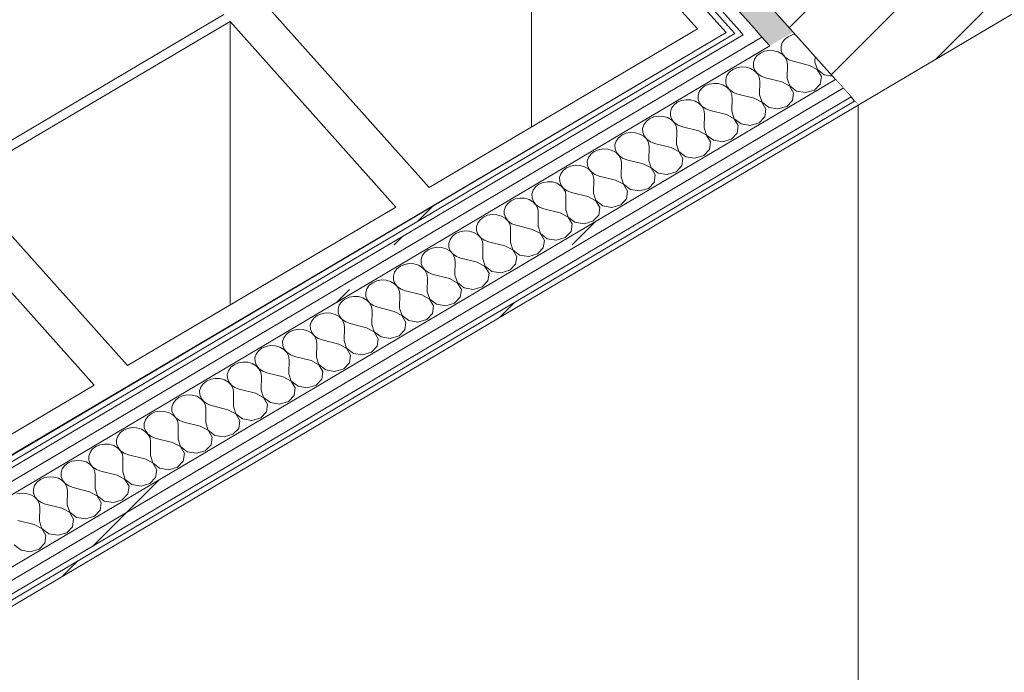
# Model space of a CAD drawing. Header units: millimetres. Extents: x -36631 to 27388, y -24993 to 6945.
# Tile 153 of 256: x 3474 to 4491, y -15517 to -14843. Entities that reach past the tile are written whole.
import ezdxf

# ---------------------------------------------------------------- set-up
doc = ezdxf.new("R2010")
doc.units = ezdxf.units.MM
doc.header["$MEASUREMENT"] = 0
doc.linetypes.add('Wipeout_Contour', pattern=[1000, 0, -1000])
for name, color, linetype in [('10_ESTR_Pilars', 7, 'Continuous'), ('Nuevo_08_E_Envans secs', 7, 'Continuous'), ('Nuevo_09_EI_Mobiliari general', 7, 'Continuous')]:
    doc.layers.add(name, color=color, linetype=linetype)
for name, color, linetype, lineweight in [('10_ESTR_Pilars_Pluma_Nº__28', 7, 'Continuous', 20), ('10_ESTR_Pilars_Pluma_Nº__42', 8, 'Continuous', 25), ('10_ESTR_Pilars_Pluma_Nº__88', 7, 'Continuous', 5), ('Nuevo_08_E_Envans secs_Pluma_Nº__1', 7, 'Continuous', 5), ('Nuevo_08_E_Envans secs_Pluma_Nº__47', 7, 'Continuous', 20), ('Nuevo_09_EI_Mobiliari general_Pluma_Nº__1', 7, 'Continuous', 5), ('Nuevo_09_EI_Mobiliari general_Pluma_Nº__24', 252, 'Continuous', 5)]:
    doc.layers.add(name, color=color, linetype=linetype, lineweight=lineweight)
for name, color, linetype, lineweight, true_color in [('Nuevo_08_E_Envans secs_Pluma_Nº__102', 7, 'Continuous', 5, 0xcccccc), ('Nuevo_08_E_Envans secs_Pluma_Nº__171', 171, 'Continuous', 13, 0xaaaaff), ('Nuevo_08_E_Envans secs_Pluma_Nº__177', 7, 'Continuous', 15, 0xf7e046)]:
    doc.layers.add(name, color=color, linetype=linetype, lineweight=lineweight, true_color=true_color)
pattern_1 = [(45, (0, 0), (-183.8478, 183.8478), [195, -65]), (45, (7e-14, 183.85), (-183.8478, 183.8478), [195, -65])]

# ---------------------------------------------------------------- blocks, each defined once
blk = doc.blocks.new('Elem Sección_62_1')
at = {"color": 254, "linetype": 'Wipeout_Contour', "lineweight": 0, "ltscale": 61267.147369}
blk.add_wipeout([(4059.7, -14616.5), (4340.6, -14930.8), (4641, -14753), (4360.1, -14438.6)], dxfattribs=at).dxf.layer = '10_ESTR_Pilars'
at = {"layer": '10_ESTR_Pilars_Pluma_Nº__42', "linetype": 'Continuous', "lineweight": 25}
h = blk.add_hatch(dxfattribs=at)
h.set_pattern_fill('00_GCT_trama_45º_e1_400__05', color=8, style=0, pattern_type=2)
h.set_pattern_definition([(45, (0, 0), (-45.96194, 45.96194), [])])
h.paths.add_polyline_path([(4059.7, -14616.5), (4340.6, -14930.8), (4641, -14753), (4360.1, -14438.6)])
at = {"layer": '10_ESTR_Pilars_Pluma_Nº__28', "color": 7, "linetype": 'Continuous', "lineweight": 20}
blk.add_line((4641, -14753), (4340.6, -14930.8), dxfattribs=at)
at = {"layer": '10_ESTR_Pilars_Pluma_Nº__28', "color": 7, "linetype": 'Continuous', "lineweight": 20, "flags": 128}
for points in [[(4360.1, -14438.6), (4070, -14610.4), (4059.7, -14616.5)], [(4360.1, -14438.6), (4367.6, -14447), (4573.5, -14677.5), (4617.2, -14726.4), (4625.3, -14735.5), (4633.5, -14744.6), (4637.2, -14748.8), (4641, -14753)], [(4059.7, -14616.5), (4273.2, -14855.4), (4316.9, -14904.3), (4325, -14913.4), (4333.1, -14922.5), (4336.8, -14926.7), (4340.6, -14930.8)]]:
    blk.add_lwpolyline(points, dxfattribs=at)
at = {"layer": '10_ESTR_Pilars_Pluma_Nº__88', "color": 7, "linetype": 'Continuous', "lineweight": 5}
blk.add_line((4641, -15498.8), (4641, -14753), dxfattribs=at)
blk = doc.blocks.new('Elem Sección_150_1')
at = {"layer": 'Nuevo_09_EI_Mobiliari general_Pluma_Nº__1', "color": 7, "linetype": 'Continuous', "lineweight": 5}
for p, q in [((4003.1, -14953.2), (4003.1, -14660.1)), ((3691.6, -15137.4), (3691.6, -14844.4)), ((3892.4, -15040), (3892.4, -15040.3)), ((3580.8, -15224.3), (3580.8, -15224.8))]:
    blk.add_line(p, q, dxfattribs=at)
at = {"layer": 'Nuevo_09_EI_Mobiliari general_Pluma_Nº__24', "color": 252, "linetype": 'Continuous', "lineweight": 5}
for p, q in [((4003.1, -14660.1), (4174.3, -14852)), ((3725.9, -14824.1), (3897.1, -15015.9)), ((3685.3, -14837.4), (3408.1, -15001.3)), ((3691.6, -14844.4), (3414.3, -15008.3)), ((3691.6, -14844.4), (3862.7, -15036.2)), ((4174.3, -14852), (3897.1, -15015.9)), ((3414.3, -15008.3), (3585.5, -15200.1)), ((3380, -15028.6), (3551.2, -15220.4)), ((3862.7, -15036.2), (3585.5, -15200.1)), ((3551.2, -15220.4), (3273.9, -15384.4))]:
    blk.add_line(p, q, dxfattribs=at)
at = {"layer": 'Nuevo_09_EI_Mobiliari general_Pluma_Nº__24', "color": 252, "linetype": 'Continuous', "lineweight": 5, "flags": 128}
blk.add_lwpolyline([(4204, -14855.8), (3892.4, -15040), (3580.8, -15224.3), (3269.2, -15408.5), (2957.6, -15592.7), (2646.1, -15777), (2334.5, -15961.2), (2022.9, -16145.4)], dxfattribs=at)
blk = doc.blocks.new('*X179')
at = {"layer": 'Nuevo_08_E_Envans secs_Pluma_Nº__102', "color": 254, "linetype": 'Continuous', "lineweight": 5, "true_color": 0xcccccc}
for p, q in [((4268, -14860.2), (4264.5, -14863)), ((4272.3, -14858.4), (4268, -14860.2)), ((4275.3, -14857.8), (4272.3, -14858.4)), ((4262, -14866.4), (4260.8, -14870.3)), ((4260.8, -14870.3), (4261, -14874.3)), ((4264.5, -14863), (4262, -14866.4)), ((4235.9, -14879.9), (4233.4, -14883.4)), ((4239.4, -14877.2), (4235.9, -14879.9)), ((4243.7, -14875.3), (4239.4, -14877.2)), ((4248.5, -14874.5), (4243.7, -14875.3)), ((4253.3, -14874.7), (4248.5, -14874.5)), ((4257.9, -14876), (4253.3, -14874.7)), ((4261.9, -14878.3), (4257.9, -14876)), ((4261, -14874.3), (4262.4, -14878)), ((4265, -14881.4), (4261.9, -14878.3)), ((4262.4, -14878), (4265.1, -14881.4)), ((4233.4, -14883.4), (4232.2, -14887.2)), ((4232.2, -14887.2), (4232.4, -14891.2)), ((4266.9, -14885.1), (4265, -14881.4)), ((4265.1, -14881.4), (4268.8, -14884)), ((4267.5, -14889), (4266.9, -14885.1)), ((4267.2, -14903.4), (4267.5, -14889)), ((4268.8, -14884), (4273.2, -14885.6)), ((4290.1, -14889.9), (4273.2, -14885.6)), ((4298.2, -14894.2), (4290.1, -14889.9)), ((4295.8, -14886.5), (4295.9, -14880.9)), ((4295.8, -14886.5), (4298.3, -14894.1)), ((4204.8, -14900.3), (4203.6, -14904.2)), ((4207.3, -14896.9), (4204.8, -14900.3)), ((4210.8, -14894.1), (4207.3, -14896.9)), ((4215.1, -14892.3), (4210.8, -14894.1)), ((4219.9, -14891.4), (4215.1, -14892.3)), ((4224.7, -14891.7), (4219.9, -14891.4)), ((4229.3, -14893), (4224.7, -14891.7)), ((4233.3, -14895.3), (4229.3, -14893)), ((4232.4, -14891.2), (4233.8, -14895)), ((4236.4, -14898.4), (4233.3, -14895.3)), ((4233.8, -14895), (4236.5, -14898.3)), ((4238.3, -14902), (4236.4, -14898.4)), ((4236.5, -14898.3), (4240.2, -14900.9)), ((4240.2, -14900.9), (4244.6, -14902.6)), ((4302.4, -14901.3), (4298.2, -14894.2)), ((4298.3, -14894.1), (4305.4, -14899.5)), ((4305.4, -14899.5), (4313.8, -14900.9)), ((4182.2, -14911.1), (4178.7, -14913.8)), ((4186.5, -14909.2), (4182.2, -14911.1)), ((4191.3, -14908.4), (4186.5, -14909.2)), ((4196.1, -14908.6), (4191.3, -14908.4)), ((4200.7, -14909.9), (4196.1, -14908.6)), ((4204.7, -14912.2), (4200.7, -14909.9)), ((4203.6, -14904.2), (4203.8, -14908.1)), ((4203.8, -14908.1), (4205.2, -14911.9)), ((4238.9, -14906), (4238.3, -14902)), ((4238.6, -14920.4), (4238.9, -14906)), ((4261.5, -14906.8), (4244.6, -14902.6)), ((4269.6, -14911.1), (4261.5, -14906.8)), ((4267.2, -14903.4), (4269.7, -14911)), ((4273.8, -14918.2), (4269.6, -14911.1)), ((4269.7, -14911), (4276.8, -14916.4)), ((4295.3, -14915.3), (4301.3, -14909.1)), ((4301.3, -14909.1), (4302.4, -14901.3)), ((4176.2, -14917.3), (4175, -14921.1)), ((4175, -14921.1), (4175.1, -14925.1)), ((4178.7, -14913.8), (4176.2, -14917.3)), ((4207.8, -14915.3), (4204.7, -14912.2)), ((4205.2, -14911.9), (4207.9, -14915.2)), ((4209.7, -14919), (4207.8, -14915.3)), ((4207.9, -14915.2), (4211.6, -14917.8)), ((4210.3, -14922.9), (4209.7, -14919)), ((4211.6, -14917.8), (4216, -14919.5)), ((4232.9, -14923.8), (4216, -14919.5)), ((4238.6, -14920.4), (4241.1, -14928)), ((4272.7, -14926), (4273.8, -14918.2)), ((4276.8, -14916.4), (4286.2, -14918)), ((4286.2, -14918), (4295.3, -14915.3)), ((4150.1, -14930.8), (4147.6, -14934.2)), ((4153.6, -14928), (4150.1, -14930.8)), ((4157.9, -14926.1), (4153.6, -14928)), ((4162.7, -14925.3), (4157.9, -14926.1)), ((4167.5, -14925.5), (4162.7, -14925.3)), ((4172.1, -14926.9), (4167.5, -14925.5)), ((4176.1, -14929.2), (4172.1, -14926.9)), ((4175.1, -14925.1), (4176.6, -14928.9)), ((4179.2, -14932.3), (4176.1, -14929.2)), ((4176.6, -14928.9), (4179.3, -14932.2)), ((4210, -14937.3), (4210.3, -14922.9)), ((4241, -14928), (4232.9, -14923.8)), ((4245.2, -14935.2), (4241, -14928)), ((4241.1, -14928), (4248.2, -14933.4)), ((4266.7, -14932.2), (4272.7, -14926)), ((4147.6, -14934.2), (4146.4, -14938.1)), ((4146.4, -14938.1), (4146.5, -14942)), ((4181.1, -14935.9), (4179.2, -14932.3)), ((4179.3, -14932.2), (4183, -14934.8)), ((4181.7, -14939.9), (4181.1, -14935.9)), ((4181.4, -14954.3), (4181.7, -14939.9)), ((4183, -14934.8), (4187.4, -14936.5)), ((4204.3, -14940.7), (4187.4, -14936.5)), ((4212.4, -14945), (4204.3, -14940.7)), ((4210, -14937.3), (4212.5, -14944.9)), ((4244.1, -14943), (4245.2, -14935.2)), ((4248.2, -14933.4), (4257.6, -14934.9)), ((4257.6, -14934.9), (4266.7, -14932.2)), ((4119, -14951.1), (4117.8, -14955)), ((4121.5, -14947.7), (4119, -14951.1)), ((4125, -14945), (4121.5, -14947.7)), ((4129.3, -14943.1), (4125, -14945)), ((4134, -14942.2), (4129.3, -14943.1)), ((4138.9, -14942.5), (4134, -14942.2)), ((4143.5, -14943.8), (4138.9, -14942.5)), ((4147.5, -14946.1), (4143.5, -14943.8)), ((4146.5, -14942), (4148, -14945.8)), ((4150.6, -14949.2), (4147.5, -14946.1)), ((4148, -14945.8), (4150.7, -14949.1)), ((4152.5, -14952.9), (4150.6, -14949.2)), ((4150.7, -14949.1), (4154.4, -14951.7)), ((4154.4, -14951.7), (4158.8, -14953.4)), ((4216.5, -14952.1), (4212.4, -14945)), ((4212.5, -14944.9), (4219.6, -14950.3)), ((4219.6, -14950.3), (4229, -14951.9)), ((4229, -14951.9), (4238.1, -14949.2)), ((4238.1, -14949.2), (4244.1, -14943)), ((4096.4, -14961.9), (4092.9, -14964.6)), ((4100.7, -14960), (4096.4, -14961.9)), ((4105.4, -14959.2), (4100.7, -14960)), ((4110.3, -14959.4), (4105.4, -14959.2)), ((4114.9, -14960.8), (4110.3, -14959.4)), ((4118.9, -14963), (4114.9, -14960.8)), ((4117.8, -14955), (4117.9, -14959)), ((4117.9, -14959), (4119.4, -14962.8)), ((4153.1, -14956.8), (4152.5, -14952.9)), ((4152.8, -14971.2), (4153.1, -14956.8)), ((4175.7, -14957.6), (4158.8, -14953.4)), ((4183.8, -14961.9), (4175.7, -14957.6)), ((4181.4, -14954.3), (4183.9, -14961.9)), ((4187.9, -14969), (4183.8, -14961.9)), ((4183.9, -14961.9), (4191, -14967.2)), ((4209.5, -14966.1), (4215.5, -14959.9)), ((4215.5, -14959.9), (4216.5, -14952.1)), ((4090.4, -14968.1), (4089.2, -14971.9)), ((4089.2, -14971.9), (4089.3, -14975.9)), ((4092.9, -14964.6), (4090.4, -14968.1)), ((4122, -14966.1), (4118.9, -14963)), ((4119.4, -14962.8), (4122.1, -14966.1)), ((4123.9, -14969.8), (4122, -14966.1)), ((4122.1, -14966.1), (4125.8, -14968.7)), ((4124.5, -14973.7), (4123.9, -14969.8)), ((4125.8, -14968.7), (4130.2, -14970.4)), ((4147.1, -14974.6), (4130.2, -14970.4)), ((4152.8, -14971.2), (4155.3, -14978.8)), ((4186.9, -14976.9), (4187.9, -14969)), ((4191, -14967.2), (4200.4, -14968.8)), ((4200.4, -14968.8), (4209.5, -14966.1)), ((4064.2, -14981.6), (4061.8, -14985)), ((4067.8, -14978.8), (4064.2, -14981.6)), ((4072.1, -14977), (4067.8, -14978.8)), ((4076.8, -14976.1), (4072.1, -14977)), ((4081.7, -14976.4), (4076.8, -14976.1)), ((4086.3, -14977.7), (4081.7, -14976.4)), ((4090.3, -14980), (4086.3, -14977.7)), ((4089.3, -14975.9), (4090.8, -14979.7)), ((4093.3, -14983.1), (4090.3, -14980)), ((4090.8, -14979.7), (4093.5, -14983)), ((4124.2, -14988.1), (4124.5, -14973.7)), ((4155.2, -14978.9), (4147.1, -14974.6)), ((4159.3, -14986), (4155.2, -14978.9)), ((4155.3, -14978.8), (4162.3, -14984.2)), ((4180.9, -14983), (4186.9, -14976.9)), ((4061.8, -14985), (4060.6, -14988.9)), ((4060.6, -14988.9), (4060.7, -14992.8)), ((4095.2, -14986.7), (4093.3, -14983.1)), ((4093.5, -14983), (4097.1, -14985.6)), ((4095.8, -14990.7), (4095.2, -14986.7)), ((4095.6, -15005.1), (4095.8, -14990.7)), ((4097.1, -14985.6), (4101.6, -14987.3)), ((4118.5, -14991.5), (4101.6, -14987.3)), ((4126.6, -14995.8), (4118.5, -14991.5)), ((4124.2, -14988.1), (4126.7, -14995.7)), ((4158.3, -14993.8), (4159.3, -14986)), ((4162.3, -14984.2), (4171.8, -14985.8)), ((4171.8, -14985.8), (4180.9, -14983)), ((4033.2, -15002), (4032, -15005.8)), ((4035.6, -14998.5), (4033.2, -15002)), ((4039.2, -14995.8), (4035.6, -14998.5)), ((4043.5, -14993.9), (4039.2, -14995.8)), ((4048.2, -14993.1), (4043.5, -14993.9)), ((4053.1, -14993.3), (4048.2, -14993.1)), ((4057.7, -14994.6), (4053.1, -14993.3)), ((4061.7, -14996.9), (4057.7, -14994.6)), ((4060.7, -14992.8), (4062.2, -14996.6)), ((4064.7, -15000), (4061.7, -14996.9)), ((4062.2, -14996.6), (4064.9, -15000)), ((4066.6, -15003.7), (4064.7, -15000)), ((4064.9, -15000), (4068.5, -15002.6)), ((4068.5, -15002.6), (4073, -15004.2)), ((4130.7, -15002.9), (4126.6, -14995.8)), ((4126.7, -14995.7), (4133.7, -15001.1)), ((4133.7, -15001.1), (4143.2, -15002.7)), ((4143.2, -15002.7), (4152.3, -15000)), ((4152.3, -15000), (4158.3, -14993.8)), ((4010.5, -15012.7), (4007, -15015.5)), ((4014.9, -15010.8), (4010.5, -15012.7)), ((4019.6, -15010), (4014.9, -15010.8)), ((4024.5, -15010.3), (4019.6, -15010)), ((4029.1, -15011.6), (4024.5, -15010.3)), ((4033.1, -15013.9), (4029.1, -15011.6)), ((4032, -15005.8), (4032.1, -15009.8)), ((4032.1, -15009.8), (4033.6, -15013.6)), ((4067.2, -15007.6), (4066.6, -15003.7)), ((4067, -15022), (4067.2, -15007.6)), ((4089.9, -15008.5), (4073, -15004.2)), ((4098, -15012.7), (4089.9, -15008.5)), ((4095.6, -15005.1), (4098.1, -15012.7)), ((4102.1, -15019.9), (4098, -15012.7)), ((4098.1, -15012.7), (4105.1, -15018.1)), ((4123.7, -15016.9), (4129.6, -15010.7)), ((4129.6, -15010.7), (4130.7, -15002.9)), ((4004.6, -15018.9), (4003.4, -15022.8)), ((4003.4, -15022.8), (4003.5, -15026.7)), ((4007, -15015.5), (4004.6, -15018.9)), ((4036.1, -15017), (4033.1, -15013.9)), ((4033.6, -15013.6), (4036.2, -15016.9)), ((4038, -15020.6), (4036.1, -15017)), ((4036.2, -15016.9), (4039.9, -15019.5)), ((4038.6, -15024.6), (4038, -15020.6)), ((4039.9, -15019.5), (4044.4, -15021.2)), ((4061.3, -15025.4), (4044.4, -15021.2)), ((4067, -15022), (4069.5, -15029.6)), ((4101, -15027.7), (4102.1, -15019.9)), ((4105.1, -15018.1), (4114.6, -15019.6)), ((4114.6, -15019.6), (4123.7, -15016.9)), ((3978.4, -15032.4), (3976, -15035.8)), ((3981.9, -15029.7), (3978.4, -15032.4)), ((3986.2, -15027.8), (3981.9, -15029.7)), ((3991, -15026.9), (3986.2, -15027.8)), ((3995.9, -15027.2), (3991, -15026.9)), ((4000.5, -15028.5), (3995.9, -15027.2)), ((4004.5, -15030.8), (4000.5, -15028.5)), ((4003.5, -15026.7), (4005, -15030.5)), ((4007.5, -15033.9), (4004.5, -15030.8)), ((4005, -15030.5), (4007.6, -15033.8)), ((4038.4, -15039), (4038.6, -15024.6)), ((4069.4, -15029.7), (4061.3, -15025.4)), ((4073.5, -15036.8), (4069.4, -15029.7)), ((4069.5, -15029.6), (4076.5, -15035)), ((4095.1, -15033.9), (4101, -15027.7)), ((3976, -15035.8), (3974.8, -15039.7)), ((3974.8, -15039.7), (3974.9, -15043.7)), ((4009.4, -15037.6), (4007.5, -15033.9)), ((4007.6, -15033.8), (4011.3, -15036.4)), ((4010, -15041.5), (4009.4, -15037.6)), ((4009.8, -15055.9), (4010, -15041.5)), ((4011.3, -15036.4), (4015.7, -15038.1)), ((4032.7, -15042.3), (4015.7, -15038.1)), ((4040.8, -15046.6), (4032.7, -15042.3)), ((4038.4, -15039), (4040.9, -15046.6)), ((4072.4, -15044.6), (4073.5, -15036.8)), ((4076.5, -15035), (4086, -15036.6)), ((4086, -15036.6), (4095.1, -15033.9)), ((3947.4, -15052.8), (3946.2, -15056.6)), ((3949.8, -15049.4), (3947.4, -15052.8)), ((3953.3, -15046.6), (3949.8, -15049.4)), ((3957.6, -15044.7), (3953.3, -15046.6)), ((3962.4, -15043.9), (3957.6, -15044.7)), ((3967.3, -15044.1), (3962.4, -15043.9)), ((3971.9, -15045.5), (3967.3, -15044.1)), ((3975.9, -15047.8), (3971.9, -15045.5)), ((3974.9, -15043.7), (3976.4, -15047.5)), ((3978.9, -15050.8), (3975.9, -15047.8)), ((3976.4, -15047.5), (3979, -15050.8)), ((3980.8, -15054.5), (3978.9, -15050.8)), ((3979, -15050.8), (3982.7, -15053.4)), ((3982.7, -15053.4), (3987.1, -15055.1)), ((4044.9, -15053.7), (4040.8, -15046.6)), ((4040.9, -15046.6), (4047.9, -15052)), ((4047.9, -15052), (4057.4, -15053.5)), ((4057.4, -15053.5), (4066.5, -15050.8)), ((4066.5, -15050.8), (4072.4, -15044.6)), ((3924.7, -15063.5), (3921.2, -15066.3)), ((3929, -15061.7), (3924.7, -15063.5)), ((3933.8, -15060.8), (3929, -15061.7)), ((3938.7, -15061.1), (3933.8, -15060.8)), ((3943.3, -15062.4), (3938.7, -15061.1)), ((3947.3, -15064.7), (3943.3, -15062.4)), ((3946.2, -15056.6), (3946.3, -15060.6)), ((3946.3, -15060.6), (3947.7, -15064.4)), ((3981.4, -15058.4), (3980.8, -15054.5)), ((3981.2, -15072.8), (3981.4, -15058.4)), ((4004, -15059.3), (3987.1, -15055.1)), ((4012.2, -15063.6), (4004, -15059.3)), ((4009.8, -15055.9), (4012.3, -15063.5)), ((4016.3, -15070.7), (4012.2, -15063.6)), ((4012.3, -15063.5), (4019.3, -15068.9)), ((4037.9, -15067.8), (4043.8, -15061.6)), ((4043.8, -15061.6), (4044.9, -15053.7)), ((3918.8, -15069.7), (3917.6, -15073.6)), ((3917.6, -15073.6), (3917.7, -15077.6)), ((3921.2, -15066.3), (3918.8, -15069.7)), ((3950.3, -15067.8), (3947.3, -15064.7)), ((3947.7, -15064.4), (3950.4, -15067.7)), ((3952.2, -15071.4), (3950.3, -15067.8)), ((3950.4, -15067.7), (3954.1, -15070.3)), ((3952.8, -15075.4), (3952.2, -15071.4)), ((3954.1, -15070.3), (3958.5, -15072)), ((3975.4, -15076.2), (3958.5, -15072)), ((3981.2, -15072.8), (3983.7, -15080.4)), ((4015.2, -15078.5), (4016.3, -15070.7)), ((4019.3, -15068.9), (4028.8, -15070.5)), ((4028.8, -15070.5), (4037.9, -15067.8)), ((3892.6, -15083.2), (3890.2, -15086.7)), ((3896.1, -15080.5), (3892.6, -15083.2)), ((3900.4, -15078.6), (3896.1, -15080.5)), ((3905.2, -15077.8), (3900.4, -15078.6)), ((3910.1, -15078), (3905.2, -15077.8)), ((3914.7, -15079.3), (3910.1, -15078)), ((3918.6, -15081.6), (3914.7, -15079.3)), ((3917.7, -15077.6), (3919.1, -15081.3)), ((3921.7, -15084.7), (3918.6, -15081.6)), ((3919.1, -15081.3), (3921.8, -15084.7)), ((3952.6, -15089.8), (3952.8, -15075.4)), ((3983.6, -15080.5), (3975.4, -15076.2)), ((3987.7, -15087.6), (3983.6, -15080.5)), ((3983.7, -15080.4), (3990.7, -15085.8)), ((4009.2, -15084.7), (4015.2, -15078.5)), ((3890.2, -15086.7), (3888.9, -15090.5)), ((3888.9, -15090.5), (3889.1, -15094.5)), ((3923.6, -15088.4), (3921.7, -15084.7)), ((3921.8, -15084.7), (3925.5, -15087.3)), ((3924.2, -15092.3), (3923.6, -15088.4)), ((3923.9, -15106.7), (3924.2, -15092.3)), ((3925.5, -15087.3), (3929.9, -15088.9)), ((3946.8, -15093.2), (3929.9, -15088.9)), ((3954.9, -15097.5), (3946.8, -15093.2)), ((3952.6, -15089.8), (3955.1, -15097.4)), ((3986.6, -15095.4), (3987.7, -15087.6)), ((3990.7, -15085.8), (4000.2, -15087.4)), ((4000.2, -15087.4), (4009.2, -15084.7)), ((3861.5, -15103.6), (3860.3, -15107.5)), ((3864, -15100.2), (3861.5, -15103.6)), ((3867.5, -15097.4), (3864, -15100.2)), ((3871.8, -15095.6), (3867.5, -15097.4)), ((3876.6, -15094.7), (3871.8, -15095.6)), ((3881.5, -15095), (3876.6, -15094.7)), ((3886.1, -15096.3), (3881.5, -15095)), ((3890, -15098.6), (3886.1, -15096.3)), ((3889.1, -15094.5), (3890.5, -15098.3)), ((3893.1, -15101.7), (3890, -15098.6)), ((3890.5, -15098.3), (3893.2, -15101.6)), ((3895, -15105.3), (3893.1, -15101.7)), ((3893.2, -15101.6), (3896.9, -15104.2)), ((3896.9, -15104.2), (3901.3, -15105.9)), ((3959.1, -15104.6), (3954.9, -15097.5)), ((3955.1, -15097.4), (3962.1, -15102.8)), ((3962.1, -15102.8), (3971.6, -15104.3)), ((3971.6, -15104.3), (3980.6, -15101.6)), ((3980.6, -15101.6), (3986.6, -15095.4)), ((3838.9, -15114.4), (3835.4, -15117.1)), ((3843.2, -15112.5), (3838.9, -15114.4)), ((3848, -15111.6), (3843.2, -15112.5)), ((3852.8, -15111.9), (3848, -15111.6)), ((3857.4, -15113.2), (3852.8, -15111.9)), ((3861.4, -15115.5), (3857.4, -15113.2)), ((3860.3, -15107.5), (3860.5, -15111.4)), ((3860.5, -15111.4), (3861.9, -15115.2)), ((3895.6, -15109.3), (3895, -15105.3)), ((3895.3, -15123.7), (3895.6, -15109.3)), ((3918.2, -15110.1), (3901.3, -15105.9)), ((3926.3, -15114.4), (3918.2, -15110.1)), ((3923.9, -15106.7), (3926.5, -15114.3)), ((3930.5, -15121.5), (3926.3, -15114.4)), ((3926.5, -15114.3), (3933.5, -15119.7)), ((3952, -15118.6), (3958, -15112.4)), ((3958, -15112.4), (3959.1, -15104.6)), ((3832.9, -15120.6), (3831.7, -15124.4)), ((3831.7, -15124.4), (3831.9, -15128.4)), ((3835.4, -15117.1), (3832.9, -15120.6)), ((3864.5, -15118.6), (3861.4, -15115.5)), ((3861.9, -15115.2), (3864.6, -15118.5)), ((3866.4, -15122.3), (3864.5, -15118.6)), ((3864.6, -15118.5), (3868.3, -15121.1)), ((3867, -15126.2), (3866.4, -15122.3)), ((3868.3, -15121.1), (3872.7, -15122.8)), ((3889.6, -15127.1), (3872.7, -15122.8)), ((3895.3, -15123.7), (3897.8, -15131.3)), ((3929.4, -15129.3), (3930.5, -15121.5)), ((3933.5, -15119.7), (3943, -15121.3)), ((3943, -15121.3), (3952, -15118.6)), ((3806.8, -15134.1), (3804.3, -15137.5)), ((3810.3, -15131.3), (3806.8, -15134.1)), ((3814.6, -15129.4), (3810.3, -15131.3)), ((3819.4, -15128.6), (3814.6, -15129.4)), ((3824.2, -15128.8), (3819.4, -15128.6)), ((3828.8, -15130.2), (3824.2, -15128.8)), ((3832.8, -15132.5), (3828.8, -15130.2)), ((3831.9, -15128.4), (3833.3, -15132.2)), ((3835.9, -15135.6), (3832.8, -15132.5)), ((3833.3, -15132.2), (3836, -15135.5)), ((3866.7, -15140.6), (3867, -15126.2)), ((3897.7, -15131.3), (3889.6, -15127.1)), ((3901.9, -15138.4), (3897.7, -15131.3)), ((3897.8, -15131.3), (3904.9, -15136.7)), ((3923.4, -15135.5), (3929.4, -15129.3)), ((3804.3, -15137.5), (3803.1, -15141.3)), ((3803.1, -15141.3), (3803.3, -15145.3)), ((3837.8, -15139.2), (3835.9, -15135.6)), ((3836, -15135.5), (3839.7, -15138.1)), ((3838.4, -15143.2), (3837.8, -15139.2)), ((3838.1, -15157.6), (3838.4, -15143.2)), ((3839.7, -15138.1), (3844.1, -15139.8)), ((3861, -15144), (3844.1, -15139.8)), ((3869.1, -15148.3), (3861, -15144)), ((3866.7, -15140.6), (3869.2, -15148.2)), ((3900.8, -15146.3), (3901.9, -15138.4)), ((3904.9, -15136.7), (3914.4, -15138.2)), ((3914.4, -15138.2), (3923.4, -15135.5)), ((3775.7, -15154.4), (3774.5, -15158.3)), ((3778.2, -15151), (3775.7, -15154.4)), ((3781.7, -15148.2), (3778.2, -15151)), ((3786, -15146.4), (3781.7, -15148.2)), ((3790.8, -15145.5), (3786, -15146.4)), ((3795.6, -15145.8), (3790.8, -15145.5)), ((3800.2, -15147.1), (3795.6, -15145.8)), ((3804.2, -15149.4), (3800.2, -15147.1)), ((3803.3, -15145.3), (3804.7, -15149.1)), ((3807.3, -15152.5), (3804.2, -15149.4)), ((3804.7, -15149.1), (3807.4, -15152.4)), ((3809.2, -15156.2), (3807.3, -15152.5)), ((3807.4, -15152.4), (3811.1, -15155)), ((3811.1, -15155), (3815.5, -15156.7)), ((3873.3, -15155.4), (3869.1, -15148.3)), ((3869.2, -15148.2), (3876.3, -15153.6)), ((3872.2, -15163.2), (3873.3, -15155.4)), ((3876.3, -15153.6), (3885.7, -15155.2)), ((3885.7, -15155.2), (3894.8, -15152.5)), ((3894.8, -15152.5), (3900.8, -15146.3)), ((3753.1, -15165.2), (3749.6, -15167.9)), ((3757.4, -15163.3), (3753.1, -15165.2)), ((3762.2, -15162.5), (3757.4, -15163.3)), ((3767, -15162.7), (3762.2, -15162.5)), ((3771.6, -15164), (3767, -15162.7)), ((3775.6, -15166.3), (3771.6, -15164)), ((3774.5, -15158.3), (3774.6, -15162.3)), ((3774.6, -15162.3), (3776.1, -15166)), ((3809.8, -15160.1), (3809.2, -15156.2)), ((3809.5, -15174.5), (3809.8, -15160.1)), ((3832.4, -15160.9), (3815.5, -15156.7)), ((3840.5, -15165.2), (3832.4, -15160.9)), ((3838.1, -15157.6), (3840.6, -15165.2)), ((3844.6, -15172.3), (3840.5, -15165.2)), ((3840.6, -15165.2), (3847.7, -15170.5)), ((3866.2, -15169.4), (3872.2, -15163.2)), ((3747.1, -15171.4), (3745.9, -15175.2)), ((3745.9, -15175.2), (3746, -15179.2)), ((3749.6, -15167.9), (3747.1, -15171.4)), ((3778.7, -15169.4), (3775.6, -15166.3)), ((3776.1, -15166), (3778.8, -15169.4)), ((3780.6, -15173.1), (3778.7, -15169.4)), ((3778.8, -15169.4), (3782.5, -15172)), ((3781.2, -15177), (3780.6, -15173.1)), ((3782.5, -15172), (3786.9, -15173.6)), ((3803.8, -15177.9), (3786.9, -15173.6)), ((3809.5, -15174.5), (3812, -15182.1)), ((3843.6, -15180.1), (3844.6, -15172.3)), ((3847.7, -15170.5), (3857.1, -15172.1)), ((3857.1, -15172.1), (3866.2, -15169.4)), ((3721, -15184.9), (3718.5, -15188.3)), ((3724.5, -15182.1), (3721, -15184.9)), ((3728.8, -15180.3), (3724.5, -15182.1)), ((3733.5, -15179.4), (3728.8, -15180.3)), ((3738.4, -15179.7), (3733.5, -15179.4)), ((3743, -15181), (3738.4, -15179.7)), ((3747, -15183.3), (3743, -15181)), ((3746, -15179.2), (3747.5, -15183)), ((3750.1, -15186.4), (3747, -15183.3)), ((3747.5, -15183), (3750.2, -15186.3)), ((3780.9, -15191.4), (3781.2, -15177)), ((3811.9, -15182.2), (3803.8, -15177.9)), ((3816, -15189.3), (3811.9, -15182.2)), ((3812, -15182.1), (3819.1, -15187.5)), ((3837.6, -15186.3), (3843.6, -15180.1)), ((3718.5, -15188.3), (3717.3, -15192.2)), ((3717.3, -15192.2), (3717.4, -15196.1)), ((3752, -15190), (3750.1, -15186.4)), ((3750.2, -15186.3), (3753.9, -15188.9)), ((3752.6, -15194), (3752, -15190)), ((3752.3, -15208.4), (3752.6, -15194)), ((3753.9, -15188.9), (3758.3, -15190.6)), ((3775.2, -15194.8), (3758.3, -15190.6)), ((3783.3, -15199.1), (3775.2, -15194.8)), ((3780.9, -15191.4), (3783.4, -15199)), ((3815, -15197.1), (3816, -15189.3)), ((3819.1, -15187.5), (3828.5, -15189.1)), ((3828.5, -15189.1), (3837.6, -15186.3)), ((3689.9, -15205.3), (3688.7, -15209.1)), ((3692.4, -15201.8), (3689.9, -15205.3)), ((3695.9, -15199.1), (3692.4, -15201.8)), ((3700.2, -15197.2), (3695.9, -15199.1)), ((3704.9, -15196.4), (3700.2, -15197.2)), ((3709.8, -15196.6), (3704.9, -15196.4)), ((3714.4, -15197.9), (3709.8, -15196.6)), ((3718.4, -15200.2), (3714.4, -15197.9)), ((3717.4, -15196.1), (3718.9, -15199.9)), ((3721.4, -15203.3), (3718.4, -15200.2)), ((3718.9, -15199.9), (3721.6, -15203.3)), ((3723.4, -15207), (3721.4, -15203.3)), ((3721.6, -15203.3), (3725.3, -15205.9)), ((3725.3, -15205.9), (3729.7, -15207.5)), ((3787.4, -15206.2), (3783.3, -15199.1)), ((3783.4, -15199), (3790.5, -15204.4)), ((3786.4, -15214), (3787.4, -15206.2)), ((3790.5, -15204.4), (3799.9, -15206)), ((3799.9, -15206), (3809, -15203.3)), ((3809, -15203.3), (3815, -15197.1)), ((3667.3, -15216), (3663.7, -15218.8)), ((3671.6, -15214.1), (3667.3, -15216)), ((3676.3, -15213.3), (3671.6, -15214.1)), ((3681.2, -15213.5), (3676.3, -15213.3)), ((3685.8, -15214.9), (3681.2, -15213.5)), ((3689.8, -15217.2), (3685.8, -15214.9)), ((3688.7, -15209.1), (3688.8, -15213.1)), ((3688.8, -15213.1), (3690.3, -15216.9)), ((3724, -15210.9), (3723.4, -15207)), ((3723.7, -15225.3), (3724, -15210.9)), ((3746.6, -15211.8), (3729.7, -15207.5)), ((3754.7, -15216), (3746.6, -15211.8)), ((3752.3, -15208.4), (3754.8, -15216)), ((3758.8, -15223.2), (3754.7, -15216)), ((3754.8, -15216), (3761.8, -15221.4)), ((3780.4, -15220.2), (3786.4, -15214)), ((3661.3, -15222.2), (3660.1, -15226.1)), ((3660.1, -15226.1), (3660.2, -15230)), ((3663.7, -15218.8), (3661.3, -15222.2)), ((3692.8, -15220.3), (3689.8, -15217.2)), ((3690.3, -15216.9), (3693, -15220.2)), ((3694.7, -15223.9), (3692.8, -15220.3)), ((3693, -15220.2), (3696.6, -15222.8)), ((3695.3, -15227.9), (3694.7, -15223.9)), ((3696.6, -15222.8), (3701.1, -15224.5)), ((3718, -15228.7), (3701.1, -15224.5)), ((3723.7, -15225.3), (3726.2, -15232.9)), ((3757.7, -15231), (3758.8, -15223.2)), ((3761.8, -15221.4), (3771.3, -15222.9)), ((3771.3, -15222.9), (3780.4, -15220.2)), ((3635.1, -15235.7), (3632.7, -15239.1)), ((3638.7, -15233), (3635.1, -15235.7)), ((3643, -15231.1), (3638.7, -15233)), ((3647.7, -15230.2), (3643, -15231.1)), ((3652.6, -15230.5), (3647.7, -15230.2)), ((3657.2, -15231.8), (3652.6, -15230.5)), ((3661.2, -15234.1), (3657.2, -15231.8)), ((3660.2, -15230), (3661.7, -15233.8)), ((3664.2, -15237.2), (3661.2, -15234.1)), ((3661.7, -15233.8), (3664.4, -15237.1)), ((3695.1, -15242.3), (3695.3, -15227.9)), ((3726.1, -15233), (3718, -15228.7)), ((3730.2, -15240.1), (3726.1, -15233)), ((3726.2, -15232.9), (3733.2, -15238.3)), ((3751.8, -15237.2), (3757.7, -15231)), ((3632.7, -15239.1), (3631.5, -15243)), ((3631.5, -15243), (3631.6, -15247)), ((3666.1, -15240.9), (3664.2, -15237.2)), ((3664.4, -15237.1), (3668, -15239.7)), ((3666.7, -15244.8), (3666.1, -15240.9)), ((3666.5, -15259.2), (3666.7, -15244.8)), ((3668, -15239.7), (3672.5, -15241.4)), ((3689.4, -15245.6), (3672.5, -15241.4)), ((3697.5, -15249.9), (3689.4, -15245.6)), ((3695.1, -15242.3), (3697.6, -15249.9)), ((3729.1, -15247.9), (3730.2, -15240.1)), ((3733.2, -15238.3), (3742.7, -15239.9)), ((3742.7, -15239.9), (3751.8, -15237.2)), ((3604.1, -15256.1), (3602.9, -15259.9)), ((3606.5, -15252.7), (3604.1, -15256.1)), ((3610, -15249.9), (3606.5, -15252.7)), ((3614.3, -15248), (3610, -15249.9)), ((3619.1, -15247.2), (3614.3, -15248)), ((3624, -15247.4), (3619.1, -15247.2)), ((3628.6, -15248.8), (3624, -15247.4)), ((3632.6, -15251.1), (3628.6, -15248.8)), ((3631.6, -15247), (3633.1, -15250.8)), ((3635.6, -15254.1), (3632.6, -15251.1)), ((3633.1, -15250.8), (3635.7, -15254.1)), ((3637.5, -15257.8), (3635.6, -15254.1)), ((3635.7, -15254.1), (3639.4, -15256.7)), ((3639.4, -15256.7), (3643.9, -15258.4)), ((3701.6, -15257), (3697.5, -15249.9)), ((3697.6, -15249.9), (3704.6, -15255.2)), ((3700.5, -15264.9), (3701.6, -15257)), ((3704.6, -15255.2), (3714.1, -15256.8)), ((3714.1, -15256.8), (3723.2, -15254.1)), ((3723.2, -15254.1), (3729.1, -15247.9)), ((3581.4, -15266.8), (3577.9, -15269.6)), ((3585.7, -15265), (3581.4, -15266.8)), ((3590.5, -15264.1), (3585.7, -15265)), ((3595.4, -15264.4), (3590.5, -15264.1)), ((3600, -15265.7), (3595.4, -15264.4)), ((3604, -15268), (3600, -15265.7)), ((3602.9, -15259.9), (3603, -15263.9)), ((3603, -15263.9), (3604.5, -15267.7)), ((3638.1, -15261.7), (3637.5, -15257.8)), ((3637.9, -15276.1), (3638.1, -15261.7)), ((3660.8, -15262.6), (3643.9, -15258.4)), ((3668.9, -15266.9), (3660.8, -15262.6)), ((3666.5, -15259.2), (3669, -15266.8)), ((3673, -15274), (3668.9, -15266.9)), ((3669, -15266.8), (3676, -15272.2)), ((3694.6, -15271), (3700.5, -15264.9)), ((3575.5, -15273), (3574.3, -15276.9)), ((3574.3, -15276.9), (3574.4, -15280.8)), ((3577.9, -15269.6), (3575.5, -15273)), ((3607, -15271.1), (3604, -15268)), ((3604.5, -15267.7), (3607.1, -15271)), ((3608.9, -15274.7), (3607, -15271.1)), ((3607.1, -15271), (3610.8, -15273.6)), ((3609.5, -15278.7), (3608.9, -15274.7)), ((3610.8, -15273.6), (3615.2, -15275.3)), ((3632.2, -15279.5), (3615.2, -15275.3)), ((3637.9, -15276.1), (3640.4, -15283.7)), ((3671.9, -15281.8), (3673, -15274)), ((3676, -15272.2), (3685.5, -15273.8)), ((3685.5, -15273.8), (3694.6, -15271)), ((3549.3, -15286.5), (3546.9, -15290)), ((3552.8, -15283.8), (3549.3, -15286.5)), ((3557.1, -15281.9), (3552.8, -15283.8)), ((3561.9, -15281.1), (3557.1, -15281.9)), ((3566.8, -15281.3), (3561.9, -15281.1)), ((3571.4, -15282.6), (3566.8, -15281.3)), ((3575.4, -15284.9), (3571.4, -15282.6)), ((3574.4, -15280.8), (3575.9, -15284.6)), ((3578.4, -15288), (3575.4, -15284.9)), ((3575.9, -15284.6), (3578.5, -15288)), ((3609.3, -15293.1), (3609.5, -15278.7)), ((3640.3, -15283.8), (3632.2, -15279.5)), ((3644.4, -15290.9), (3640.3, -15283.8)), ((3640.4, -15283.7), (3647.4, -15289.1)), ((3666, -15288), (3671.9, -15281.8)), ((3546.9, -15290), (3545.7, -15293.8)), ((3545.7, -15293.8), (3545.8, -15297.8)), ((3545.8, -15297.8), (3547.2, -15301.6)), ((3580.3, -15291.7), (3578.4, -15288)), ((3578.5, -15288), (3582.2, -15290.6)), ((3580.9, -15295.6), (3580.3, -15291.7)), ((3580.7, -15310), (3580.9, -15295.6)), ((3582.2, -15290.6), (3586.6, -15292.2)), ((3603.5, -15296.5), (3586.6, -15292.2)), ((3611.7, -15300.7), (3603.5, -15296.5)), ((3609.3, -15293.1), (3611.8, -15300.7)), ((3643.3, -15298.7), (3644.4, -15290.9)), ((3647.4, -15289.1), (3656.9, -15290.7)), ((3656.9, -15290.7), (3666, -15288)), ((3518.3, -15306.9), (3517, -15310.8)), ((3520.7, -15303.5), (3518.3, -15306.9)), ((3524.2, -15300.7), (3520.7, -15303.5)), ((3528.5, -15298.8), (3524.2, -15300.7)), ((3533.3, -15298), (3528.5, -15298.8)), ((3538.2, -15298.3), (3533.3, -15298)), ((3542.8, -15299.6), (3538.2, -15298.3)), ((3546.7, -15301.9), (3542.8, -15299.6)), ((3549.8, -15305), (3546.7, -15301.9)), ((3547.2, -15301.6), (3549.9, -15304.9)), ((3551.7, -15308.6), (3549.8, -15305)), ((3549.9, -15304.9), (3553.6, -15307.5)), ((3553.6, -15307.5), (3558, -15309.2)), ((3615.8, -15307.9), (3611.7, -15300.7)), ((3611.8, -15300.7), (3618.8, -15306.1)), ((3614.7, -15315.7), (3615.8, -15307.9)), ((3618.8, -15306.1), (3628.3, -15307.6)), ((3628.3, -15307.6), (3637.4, -15304.9)), ((3637.4, -15304.9), (3643.3, -15298.7)), ((3495.6, -15317.7), (3492.1, -15320.4)), ((3499.9, -15315.8), (3495.6, -15317.7)), ((3504.7, -15314.9), (3499.9, -15315.8)), ((3509.6, -15315.2), (3504.7, -15314.9)), ((3514.2, -15316.5), (3509.6, -15315.2)), ((3518.1, -15318.8), (3514.2, -15316.5)), ((3517, -15310.8), (3517.2, -15314.7)), ((3517.2, -15314.7), (3518.6, -15318.5)), ((3552.3, -15312.6), (3551.7, -15308.6)), ((3552.1, -15327), (3552.3, -15312.6)), ((3574.9, -15313.4), (3558, -15309.2)), ((3583, -15317.7), (3574.9, -15313.4)), ((3580.7, -15310), (3583.2, -15317.6)), ((3587.2, -15324.8), (3583, -15317.7)), ((3583.2, -15317.6), (3590.2, -15323)), ((3608.7, -15321.9), (3614.7, -15315.7)), ((3489.6, -15323.9), (3488.4, -15327.7)), ((3488.4, -15327.7), (3488.6, -15331.7)), ((3492.1, -15320.4), (3489.6, -15323.9)), ((3521.2, -15321.9), (3518.1, -15318.8)), ((3518.6, -15318.5), (3521.3, -15321.8)), ((3523.1, -15325.6), (3521.2, -15321.9)), ((3521.3, -15321.8), (3525, -15324.4)), ((3523.7, -15329.5), (3523.1, -15325.6)), ((3525, -15324.4), (3529.4, -15326.1)), ((3546.3, -15330.4), (3529.4, -15326.1)), ((3552.1, -15327), (3554.6, -15334.6)), ((3586.1, -15332.6), (3587.2, -15324.8)), ((3590.2, -15323), (3599.7, -15324.6)), ((3599.7, -15324.6), (3608.7, -15321.9)), ((3476.1, -15331.9), (3471.3, -15332.7)), ((3481, -15332.1), (3476.1, -15331.9)), ((3485.6, -15333.5), (3481, -15332.1)), ((3489.5, -15335.8), (3485.6, -15333.5)), ((3488.6, -15331.7), (3490, -15335.5)), ((3492.6, -15338.9), (3489.5, -15335.8)), ((3490, -15335.5), (3492.7, -15338.8)), ((3523.4, -15343.9), (3523.7, -15329.5)), ((3554.4, -15334.6), (3546.3, -15330.4)), ((3558.6, -15341.7), (3554.4, -15334.6)), ((3554.6, -15334.6), (3561.6, -15340)), ((3580.1, -15338.8), (3586.1, -15332.6)), ((3494.5, -15342.5), (3492.6, -15338.9)), ((3492.7, -15338.8), (3496.4, -15341.4)), ((3495.1, -15346.5), (3494.5, -15342.5)), ((3494.8, -15360.8), (3495.1, -15346.5)), ((3496.4, -15341.4), (3500.8, -15343.1)), ((3517.7, -15347.3), (3500.8, -15343.1)), ((3525.8, -15351.6), (3517.7, -15347.3)), ((3523.4, -15343.9), (3525.9, -15351.5)), ((3557.5, -15349.6), (3558.6, -15341.7)), ((3561.6, -15340), (3571.1, -15341.5)), ((3571.1, -15341.5), (3580.1, -15338.8)), ((3530, -15358.7), (3525.8, -15351.6)), ((3525.9, -15351.5), (3533, -15356.9)), ((3528.9, -15366.5), (3530, -15358.7)), ((3533, -15356.9), (3542.5, -15358.5)), ((3542.5, -15358.5), (3551.5, -15355.8)), ((3551.5, -15355.8), (3557.5, -15349.6)), ((3489.1, -15364.2), (3472.2, -15360)), ((3497.2, -15368.5), (3489.1, -15364.2)), ((3494.8, -15360.8), (3497.3, -15368.4)), ((3501.4, -15375.6), (3497.2, -15368.5)), ((3497.3, -15368.4), (3504.4, -15373.8)), ((3522.9, -15372.7), (3528.9, -15366.5)), ((3500.3, -15383.4), (3501.4, -15375.6)), ((3504.4, -15373.8), (3513.9, -15375.4)), ((3513.9, -15375.4), (3522.9, -15372.7)), ((3468.7, -15385.4), (3475.8, -15390.8)), ((3494.3, -15389.6), (3500.3, -15383.4)), ((3475.8, -15390.8), (3485.2, -15392.4)), ((3485.2, -15392.4), (3494.3, -15389.6))]:
    blk.add_line(p, q, dxfattribs=at)
blk = doc.blocks.new('Elem Sección_167_1')
at = {"layer": 'Nuevo_08_E_Envans secs', "lineweight": 0}
blk.add_blockref('*X179', (0, 0), dxfattribs=at)
at = {"color": 254, "linetype": 'Wipeout_Contour', "lineweight": 0, "ltscale": 66621.807747}
blk.add_wipeout([(-442.3, -17756.9), (-438.6, -17761.1), (4340.6, -14930.8), (4336.8, -14926.7)], dxfattribs=at).dxf.layer = 'Nuevo_08_E_Envans secs'
at = {"layer": 'Nuevo_08_E_Envans secs_Pluma_Nº__171', "linetype": 'Continuous', "lineweight": 13, "true_color": 0xaaaaff}
h = blk.add_hatch(dxfattribs=at)
h.set_pattern_fill('Panellat_HPL_0001', color=161, style=0, pattern_type=2)
h.set_pattern_definition(pattern_1)
h.paths.add_polyline_path([(-442.3, -17756.9), (-438.6, -17761.1), (4340.6, -14930.8), (4336.8, -14926.7)])
at = {"layer": 'Nuevo_08_E_Envans secs_Pluma_Nº__47', "color": 7, "linetype": 'Continuous', "lineweight": 20}
blk.add_line((4340.6, -15676.7), (4340.6, -14930.8), dxfattribs=at)
at = {"color": 254, "linetype": 'Wipeout_Contour', "lineweight": 0, "ltscale": 65628.548103}
blk.add_wipeout([(4241, -14860.6), (4232.9, -14851.5), (-5.2, -17361.3), (2.9, -17370.4)], dxfattribs=at).dxf.layer = 'Nuevo_08_E_Envans secs'
at = {"layer": 'Nuevo_08_E_Envans secs_Pluma_Nº__177', "linetype": 'Continuous', "lineweight": 15, "true_color": 0xf7e046}
h = blk.add_hatch(dxfattribs=at)
h.set_pattern_fill('Panellat_HPL_0001', color=53, style=0, pattern_type=2)
h.set_pattern_definition(pattern_1)
h.paths.add_polyline_path([(4241, -14860.6), (4232.9, -14851.5), (-5.2, -17361.3), (2.9, -17370.4)])
at = {"color": 254, "linetype": 'Wipeout_Contour', "lineweight": 0, "ltscale": 65668.628494}
blk.add_wipeout([(4241, -14860.6), (2.9, -17370.4), (11, -17379.5), (4249.1, -14869.6)], dxfattribs=at).dxf.layer = 'Nuevo_08_E_Envans secs'
at = {"layer": 'Nuevo_08_E_Envans secs_Pluma_Nº__177', "linetype": 'Continuous', "lineweight": 15, "true_color": 0xf7e046}
h = blk.add_hatch(dxfattribs=at)
h.set_pattern_fill('Panellat_HPL_0001', color=53, style=0, pattern_type=2)
h.set_pattern_definition(pattern_1)
h.paths.add_polyline_path([(4241, -14860.6), (2.9, -17370.4), (11, -17379.5), (4249.1, -14869.6)])
at = {"color": 254, "linetype": 'Wipeout_Contour', "lineweight": 0, "ltscale": 65939.117413}
blk.add_wipeout([(30.7, -17442.6), (38.8, -17451.7), (4325, -14913.4), (4316.9, -14904.3)], dxfattribs=at).dxf.layer = 'Nuevo_08_E_Envans secs'
at = {"layer": 'Nuevo_08_E_Envans secs_Pluma_Nº__177', "linetype": 'Continuous', "lineweight": 15, "true_color": 0xf7e046}
h = blk.add_hatch(dxfattribs=at)
h.set_pattern_fill('Panellat_HPL_0001', color=53, style=0, pattern_type=2)
h.set_pattern_definition(pattern_1)
h.paths.add_polyline_path([(30.7, -17442.6), (38.8, -17451.7), (4325, -14913.4), (4316.9, -14904.3)])
at = {"color": 254, "linetype": 'Wipeout_Contour', "lineweight": 0, "ltscale": 136919.64637}
blk.add_wipeout([(-408.7, -17716.7), (-454.2, -17743.6), (-446.1, -17752.7), (4333.1, -14922.5), (4325, -14913.4), (38.8, -17451.7), (-175.8, -17578.8), (-194.2, -17589.6)], dxfattribs=at).dxf.layer = 'Nuevo_08_E_Envans secs'
at = {"layer": 'Nuevo_08_E_Envans secs_Pluma_Nº__177', "linetype": 'Continuous', "lineweight": 15, "true_color": 0xf7e046}
h = blk.add_hatch(dxfattribs=at)
h.set_pattern_fill('Panellat_HPL_0001', color=53, style=0, pattern_type=2)
h.set_pattern_definition(pattern_1)
h.paths.add_polyline_path([(-408.7, -17716.7), (-454.2, -17743.6), (-446.1, -17752.7), (4333.1, -14922.5), (4325, -14913.4), (38.8, -17451.7), (-175.8, -17578.8), (-194.2, -17589.6)])
at = {"color": 254, "linetype": 'Wipeout_Contour', "lineweight": 0, "ltscale": 65571.120085}
blk.add_wipeout([(4209.1, -14852.8), (3.6, -17343.3), (7.3, -17347.5), (4212.9, -14856.9)], dxfattribs=at).dxf.layer = 'Nuevo_08_E_Envans secs'
at = {"layer": 'Nuevo_08_E_Envans secs_Pluma_Nº__171', "linetype": 'Continuous', "lineweight": 13, "true_color": 0xaaaaff}
h = blk.add_hatch(dxfattribs=at)
h.set_pattern_fill('Panellat_HPL_0001', color=161, style=0, pattern_type=2)
h.set_pattern_definition(pattern_1)
h.paths.add_polyline_path([(4209.1, -14852.8), (3.6, -17343.3), (7.3, -17347.5), (4212.9, -14856.9)])
at = {"layer": 'Nuevo_08_E_Envans secs_Pluma_Nº__1', "color": 7, "linetype": 'Continuous', "lineweight": 5}
for p, q in [((4221.7, -14858.1), (5.9, -17354.7)), ((4212.9, -14856.9), (7.3, -17347.5)), ((4204, -14855.8), (8.7, -17340.2)), ((4241, -14860.6), (2.9, -17370.4)), ((4249.1, -14869.6), (11, -17379.5)), ((4316.9, -14904.3), (30.7, -17442.6)), ((4325, -14913.4), (38.8, -17451.7)), ((4333.1, -14922.5), (-446.1, -17752.7)), ((4336.8, -14926.7), (-442.3, -17756.9)), ((4340.6, -14930.8), (-438.6, -17761.1))]:
    blk.add_line(p, q, dxfattribs=at)
blk = doc.blocks.new('*X322')
at = {"layer": 'Nuevo_08_E_Envans secs_Pluma_Nº__102', "linetype": 'Continuous', "lineweight": 5, "true_color": 0xcccccc}
blk.add_hatch(color=254, dxfattribs=at).paths.add_polyline_path([(4052.5, -14590.9), (4018.2, -14611.2), (4232.9, -14851.5), (4249.1, -14869.6), (4273.2, -14855.4), (4059.7, -14616.5), (4070, -14610.4)])
blk = doc.blocks.new('Elem Sección_267_1')
at = {"layer": 'Nuevo_08_E_Envans secs', "lineweight": 0}
blk.add_blockref('*X322', (0, 0), dxfattribs=at)
at = {"color": 254, "linetype": 'Wipeout_Contour', "lineweight": 0, "ltscale": 91528.20404}
blk.add_wipeout([(3981.1, -14606.4), (4017, -14646.6), (4017.2, -14646.5), (4204, -14855.8), (4209.1, -14852.8), (3986.3, -14603.4)], dxfattribs=at).dxf.layer = 'Nuevo_08_E_Envans secs'
at = {"layer": 'Nuevo_08_E_Envans secs_Pluma_Nº__171', "linetype": 'Continuous', "lineweight": 13, "true_color": 0xaaaaff}
h = blk.add_hatch(dxfattribs=at)
h.set_pattern_fill('Panellat_HPL_0001', color=161, style=0, pattern_type=2)
h.set_pattern_definition(pattern_1)
h.paths.add_polyline_path([(3981.1, -14606.4), (4017, -14646.6), (4017.2, -14646.5), (4204, -14855.8), (4209.1, -14852.8), (3986.3, -14603.4)])
at = {"layer": 'Nuevo_08_E_Envans secs_Pluma_Nº__1', "color": 7, "linetype": 'Continuous', "lineweight": 5}
blk.add_line((3986.3, -14603.4), (3981.1, -14606.4), dxfattribs=at)
at = {"layer": 'Nuevo_08_E_Envans secs_Pluma_Nº__47', "color": 7, "linetype": 'Continuous', "lineweight": 20}
blk.add_line((3981.1, -14606.4), (3981.1, -14662.5), dxfattribs=at)
at = {"color": 254, "linetype": 'Wipeout_Contour', "lineweight": 0, "ltscale": 76331.377263}
blk.add_wipeout([(4010.1, -14602.1), (3998.9, -14608.7), (4221.7, -14858.1), (4232.9, -14851.5), (4018.2, -14611.2)], dxfattribs=at).dxf.layer = 'Nuevo_08_E_Envans secs'
at = {"layer": 'Nuevo_08_E_Envans secs_Pluma_Nº__177', "linetype": 'Continuous', "lineweight": 15, "true_color": 0xf7e046}
h = blk.add_hatch(dxfattribs=at)
h.set_pattern_fill('Panellat_HPL_0001', color=53, style=0, pattern_type=2)
h.set_pattern_definition(pattern_1)
h.paths.add_polyline_path([(4010.1, -14602.1), (3998.9, -14608.7), (4221.7, -14858.1), (4232.9, -14851.5), (4018.2, -14611.2)])
at = {"layer": 'Nuevo_08_E_Envans secs_Pluma_Nº__1', "color": 7, "linetype": 'Continuous', "lineweight": 5}
blk.add_line((3981.1, -14606.4), (4017, -14646.6), dxfattribs=at)
at = {"layer": 'Nuevo_08_E_Envans secs_Pluma_Nº__1', "color": 7, "linetype": 'Continuous', "lineweight": 5, "flags": 128}
for points in [[(3990, -14607.6), (4209.1, -14852.8), (4212.9, -14856.9)], [(3998.9, -14608.7), (4218, -14853.9), (4221.7, -14858.1)], [(4018.2, -14611.2), (4232.9, -14851.5), (4241, -14860.6), (4249.1, -14869.6)], [(4017.2, -14646.5), (4191.5, -14841.8), (4204, -14855.8)]]:
    blk.add_lwpolyline(points, dxfattribs=at)

msp = doc.modelspace()

# ---------------------------------------------------------------- block references
at = {"layer": '10_ESTR_Pilars', "lineweight": 0}
msp.add_blockref('Elem Sección_62_1', (0, 0), dxfattribs=at)

# ---------------------------------------------------------------- next in the draw order: block references
at = {"layer": 'Nuevo_09_EI_Mobiliari general', "lineweight": 0}
msp.add_blockref('Elem Sección_150_1', (0, 0), dxfattribs=at)

# ---------------------------------------------------------------- next in the draw order: block references
at = {"layer": 'Nuevo_08_E_Envans secs', "lineweight": 0}
msp.add_blockref('Elem Sección_167_1', (0, 0), dxfattribs=at)

# ---------------------------------------------------------------- next in the draw order: block references
msp.add_blockref('Elem Sección_267_1', (0, 0), dxfattribs=at)

doc.saveas('drawing.dxf')
